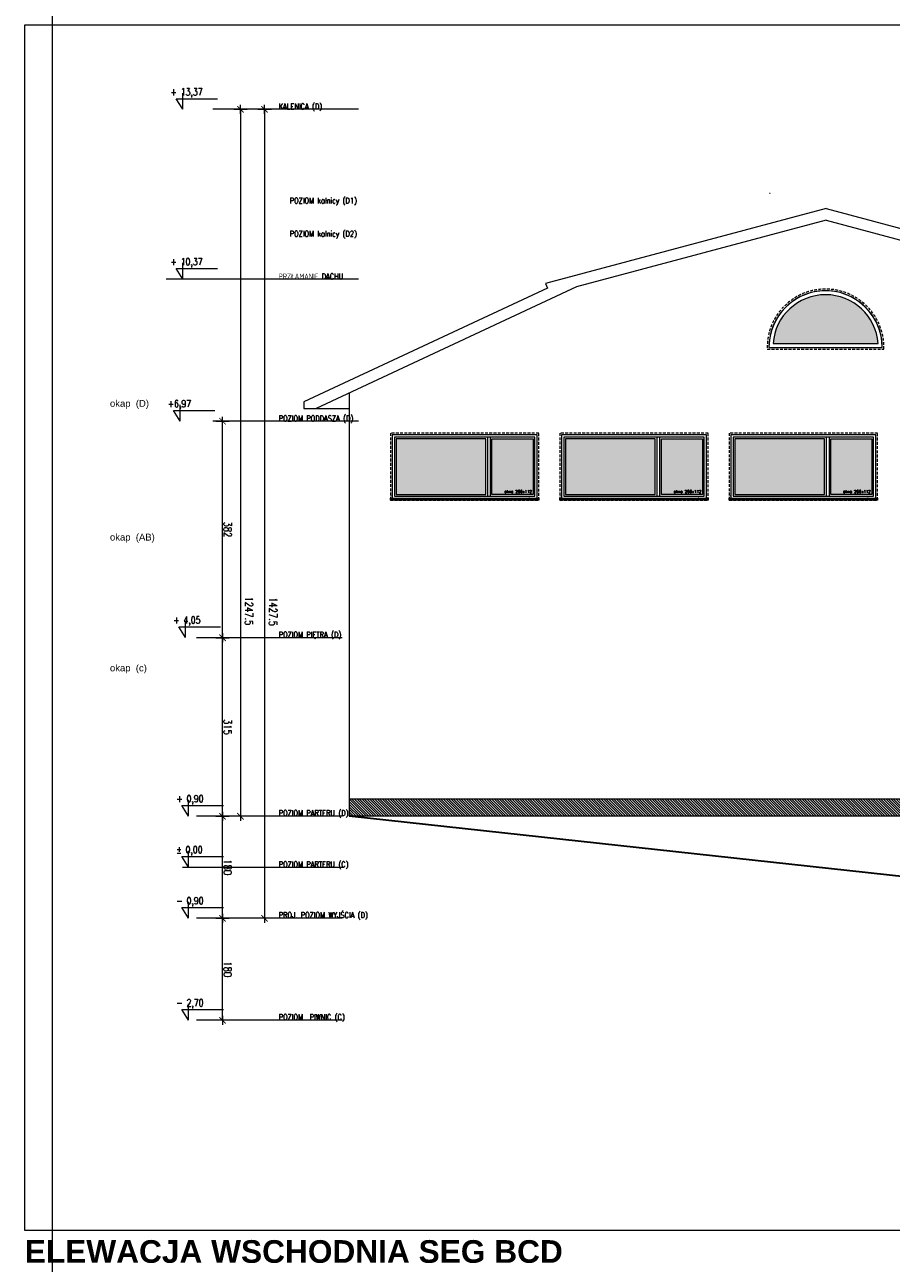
# Model space of a CAD drawing. Header units: millimetres. Extents: x 28291 to 177760, y -399809 to -170937.
# Tile 20 of 256: x 61076 to 62606, y -238923 to -236738. Entities that reach past the tile are written whole.
import ezdxf

# ---------------------------------------------------------------- set-up
doc = ezdxf.new("R2010")
doc.units = ezdxf.units.MM
doc.linetypes.add('CARKOVANA', pattern=[7.5, 5, -2.5])
doc.layers.get('0').update_dxf_attribs({"lineweight": 0})
for name, color, linetype, lineweight in [('! opisy okien elewacja', 7, 'Continuous', 0), ('!! 0_ Istn-sciany', 3, 'Continuous', 30), ('!! 0_ Opis', 8, 'Continuous', 13), ('!! 0_ WIDOK ELEWACJA', 4, 'Continuous', 0), ('!! 1_Hatch dach', 252, 'Continuous', 5), ('!! 2_LEGENDA', 250, 'Continuous', 13), ('0-rzedne-blok', 62, 'Continuous', 13)]:
    doc.layers.add(name, color=color, linetype=linetype, lineweight=lineweight)
doc.layers.add('!! 0_ Istn-okna - wymienione', color=9, linetype='Continuous', lineweight=13, true_color=0x808080)
doc.layers.add('!! 2_ELEWACJA COKÓŁ', color=9, linetype='Continuous', lineweight=13, true_color=0x808080)
doc.layers.add('!! 2_oznaczenia narozniki', color=7, linetype='Continuous')
doc.layers.add('ND', color=240, linetype='Continuous', lineweight=0, plot=False)
doc.styles.add('DEUTSCH', font='SIMPLEX8')
doc.styles.add('SIMPLEX', font='simplex.shx', dxfattribs={"width": 0.77})
doc.styles.add('Stil2', font='arial.ttf')
doc.styles.add('STYLE10', font='arialbd.ttf')
doc.styles.add('TXT', font='simplex.shx')
doc.dimstyles.new('OL PB 100', dxfattribs={"dimscale": 4, "dimtxt": 3.5, "dimasz": 0.2, "dimexe": 10, "dimexo": 10, "dimgap": 0.5, "dimtad": 1, "dimdec": 1, "dimrnd": 0.5, "dimzin": 9, "dimdsep": 46, "dimtxsty": 'SIMPLEX', "dimblk": 'thick_MSz', "dimcen": 0.05, "dimdle": 8, "dimse1": 1, "dimse2": 1, "dimclrd": 256, "dimclre": 256, "dimclrt": 3, "dimadec": 1, "dimazin": 2, "dimtfac": 1, "dimtdec": 1, "dimtix": 1, "dimtofl": 0, "dimtmove": 2, "dimatfit": 3, "dimldrblk": 'thick_MSz', "dimfxl": 10, "dimfxlon": 1, "dimtolj": 1, "dimlwd": -1, "dimlwe": -1, "dimarcsym": 0})

# ---------------------------------------------------------------- blocks, each defined once
blk = doc.blocks.new('okno 266x112')
at = {"layer": '!! 1_Hatch dach', "true_color": 0x575757}
h = blk.add_hatch(dxfattribs=at)
h.set_pattern_fill('ANSI31', color=251, scale=0.05, angle=180)
h.set_pattern_definition([(225, (48759.55389, -227260.51076), (0.11225320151, -0.11225320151), [])])
h.paths.add_polyline_path([(212, 10312.8), (-50, 10312.8), (-50, 10315.8), (212, 10315.8)])
h = blk.add_hatch(dxfattribs=at)
h.set_pattern_fill('DOTS', color=251, angle=180)
h.paths.add_polyline_path([(43.8, 10207.8), (202, 10207.8), (202, 10305.8), (43.8, 10305.8)])
h.paths.add_polyline_path([(32.8, 10207.8), (-40, 10207.8), (-40, 10305.8), (32.8, 10305.8)])
at = {"layer": '! opisy okien elewacja'}
for p in [(209, 10314.3), (-33, 10312.8), (209, 10312.8), (209, 10308.3)]:
    blk.add_point(p, dxfattribs=at)
at = {"layer": '!! 0_ Istn-okna - wymienione', "linetype": 'CARKOVANA', "lineweight": 5}
blk.add_lwpolyline([(212, 10315.8), (-50, 10315.8), (-50, 10197.8), (212, 10197.8)], close=True, dxfattribs=at)
at = {"layer": '!! 0_ Istn-okna - wymienione'}
for points in [[(212, 10312.8), (-50, 10312.8), (-50, 10315.8), (212, 10315.8)], [(209, 10312.8), (-47, 10312.8), (-47, 10200.8), (209, 10200.8)], [(205, 10308.8), (-43, 10308.8), (-43, 10204.8), (205, 10204.8)], [(32.8, 10207.8), (-40, 10207.8), (-40, 10305.8), (32.8, 10305.8)], [(43.8, 10207.8), (202, 10207.8), (202, 10305.8), (43.8, 10305.8)]]:
    blk.add_lwpolyline(points, close=True, dxfattribs=at)
for points in [[(35.8, 10308.8), (-43, 10308.8)], [(35.8, 10204.8), (35.8, 10308.8)], [(205, 10308.8), (40.8, 10308.8)], [(40.8, 10204.8), (40.8, 10308.8)]]:
    blk.add_lwpolyline(points, dxfattribs=at)
at = {"insert": (10.9, 10298.3), "char_height": 5, "attachment_point": 1, "rotation": 180, "style": 'TXT'}
blk.add_mtext_dynamic_manual_height_columns('okno 266x112', width=52.63, gutter_width=75, heights=[0], dxfattribs=at)
blk = doc.blocks.new('okno polokragle')
at = {"layer": '!! 1_Hatch dach', "true_color": 0x575757}
h = blk.add_hatch(dxfattribs=at)
h.set_pattern_fill('DOTS', color=251, angle=270)
h.set_pattern_definition([(90, (0, 0), (-1.5875, 0.79375), [0, -1.5875])])
h.paths.add_polyline_path([(-18333.5, 7496.3), (-18333.5, 7310.8, 0.927362)])
at = {"layer": '!! 0_ Istn-okna - wymienione', "linetype": 'CARKOVANA', "lineweight": 5}
blk.add_lwpolyline([(-18343.5, 7506.5), (-18343.5, 7300.6)], dxfattribs=at)
at = {"layer": '!! 0_ Istn-okna - wymienione'}
for points in [[(-18340.5, 7503.6), (-18340.5, 7303.6)], [(-18333.5, 7496.3), (-18333.5, 7310.8)]]:
    blk.add_lwpolyline(points, dxfattribs=at)
at = {"layer": '!! 0_ Istn-okna - wymienione', "linetype": 'CARKOVANA', "lineweight": 5}
blk.add_arc((-18340.5, 7403.6), 103, 268.331, 91.669, dxfattribs=at)
at = {"layer": '!! 0_ Istn-okna - wymienione'}
for radius, start, end in [(100, 270, 90), (93, 274.3167, 85.6833)]:
    blk.add_arc((-18340.5, 7403.6), radius, start, end, dxfattribs=at)
blk = doc.blocks.new('D_kota')
for p, q in [((8.7, 0), (8.7, 23)), ((-0.8, 15), (8.7, 15)), ((8.7, 0), (-0.8, 15))]:
    blk.add_line(p, q)
blk.add_lwpolyline([(-0.8, 15), (57.9, 15)])
at = {"style": 'DEUTSCH', "width": 0.8}
blk.add_attdef('POZ.ARCH', (7.3, 19.7), '', height=10, dxfattribs=at)
blk = doc.blocks.new('thick_MSz')
for p, q in [((-10, 0), (10, 0)), ((0, 15), (0, -15))]:
    blk.add_line(p, q)
at = {"const_width": 2, "elevation": 2}
blk.add_lwpolyline([(-7.1, -7.1), (7.1, 7.1)], dxfattribs=at)
blk = doc.blocks.new('*D3800')
at = {"layer": 'DEFPOINTS', "color": 0, "ltscale": 100, "transparency": 16777216}
for p in [(-7256.9, 8688.1), (-7256.9, 8610.3), (-6009.6, 8600.1)]:
    blk.add_point(p, dxfattribs=at)
at = {"layer": 'ND', "ltscale": 100, "transparency": 16777216}
blk.add_line((-6010.4, 8610.3), (-7256.1, 8610.3), dxfattribs=at)
at = {"layer": 'ND', "ltscale": 100, "transparency": 16777216, "xscale": 0.8, "yscale": 0.8, "zscale": 0.8}
for p, rotation in [((-7256.9, 8610.3), 180.0000000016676), ((-6009.6, 8610.3), 1.667526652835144e-09)]:
    blk.add_blockref('thick_MSz', p, dxfattribs=dict(at, rotation=rotation))
at = {"layer": 'ND', "color": 3, "ltscale": 100, "transparency": 16777216, "insert": (-6894.8, 8595.3), "char_height": 14, "attachment_point": 5, "rotation": 180, "style": 'SIMPLEX'}
blk.add_mtext('\\A1;1247.5', dxfattribs=at)
blk = doc.blocks.new('*D3801')
at = {"layer": 'DEFPOINTS', "color": 0, "ltscale": 100, "transparency": 16777216}
for p in [(-7436.9, 8703.8), (-7256.9, 8703.8), (-7256.9, 8642)]:
    blk.add_point(p, dxfattribs=at)
at = {"layer": 'ND', "ltscale": 100, "transparency": 16777216}
blk.add_line((-7436.1, 8642), (-7257.7, 8642), dxfattribs=at)
at = {"layer": 'ND', "ltscale": 100, "transparency": 16777216, "xscale": 0.8, "yscale": 0.8, "zscale": 0.8}
for p, rotation in [((-7436.9, 8642), 180.0000000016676), ((-7256.9, 8642), 1.667526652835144e-09)]:
    blk.add_blockref('thick_MSz', p, dxfattribs=dict(at, rotation=rotation))
at = {"layer": 'ND', "color": 3, "ltscale": 100, "transparency": 16777216, "insert": (-7346.9, 8633), "char_height": 14, "attachment_point": 5, "rotation": 180, "style": 'SIMPLEX'}
blk.add_mtext('\\A1;180', dxfattribs=at)
blk = doc.blocks.new('*D3802')
at = {"layer": 'DEFPOINTS', "color": 0, "ltscale": 100, "transparency": 16777216}
for p in [(-7256.9, 8703.8), (-6941.9, 8703.8), (-6941.9, 8642)]:
    blk.add_point(p, dxfattribs=at)
at = {"layer": 'ND', "ltscale": 100, "transparency": 16777216}
blk.add_line((-7256.1, 8642), (-6942.7, 8642), dxfattribs=at)
at = {"layer": 'ND', "ltscale": 100, "transparency": 16777216, "xscale": 0.8, "yscale": 0.8, "zscale": 0.8, "rotation": 180}
blk.add_blockref('thick_MSz', (-7256.9, 8642), dxfattribs=at)
at = {"layer": 'ND', "ltscale": 100, "transparency": 16777216, "xscale": 0.8, "yscale": 0.8, "zscale": 0.8}
blk.add_blockref('thick_MSz', (-6941.9, 8642), dxfattribs=at)
at = {"layer": 'ND', "color": 3, "ltscale": 100, "transparency": 16777216, "insert": (-7099.4, 8633), "char_height": 14, "attachment_point": 5, "rotation": 180, "style": 'SIMPLEX'}
blk.add_mtext('\\A1;315', dxfattribs=at)
blk = doc.blocks.new('*D3803')
at = {"layer": 'DEFPOINTS', "color": 0, "ltscale": 100, "transparency": 16777216}
for p in [(-6941.9, 8703.8), (-6559.9, 8703.8), (-6559.9, 8642)]:
    blk.add_point(p, dxfattribs=at)
at = {"layer": 'ND', "ltscale": 100, "transparency": 16777216}
blk.add_line((-6941.1, 8642), (-6560.7, 8642), dxfattribs=at)
at = {"layer": 'ND', "ltscale": 100, "transparency": 16777216, "xscale": 0.8, "yscale": 0.8, "zscale": 0.8, "rotation": 180}
blk.add_blockref('thick_MSz', (-6941.9, 8642), dxfattribs=at)
at = {"layer": 'ND', "ltscale": 100, "transparency": 16777216, "xscale": 0.8, "yscale": 0.8, "zscale": 0.8}
blk.add_blockref('thick_MSz', (-6559.9, 8642), dxfattribs=at)
at = {"layer": 'ND', "color": 3, "ltscale": 100, "transparency": 16777216, "insert": (-6750.9, 8633), "char_height": 14, "attachment_point": 5, "rotation": 180, "style": 'SIMPLEX'}
blk.add_mtext('\\A1;382', dxfattribs=at)
blk = doc.blocks.new('*D3804')
at = {"layer": 'DEFPOINTS', "color": 0, "ltscale": 100, "transparency": 16777216}
for p in [(-7616.9, 8679.3), (-7436.9, 8679.3), (-7436.9, 8642)]:
    blk.add_point(p, dxfattribs=at)
at = {"layer": 'ND', "ltscale": 100, "transparency": 16777216}
blk.add_line((-7616.1, 8642), (-7437.7, 8642), dxfattribs=at)
at = {"layer": 'ND', "ltscale": 100, "transparency": 16777216, "xscale": 0.8, "yscale": 0.8, "zscale": 0.8}
for p, rotation in [((-7616.9, 8642), 180.0000000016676), ((-7436.9, 8642), 1.667526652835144e-09)]:
    blk.add_blockref('thick_MSz', p, dxfattribs=dict(at, rotation=rotation))
at = {"layer": 'ND', "color": 3, "ltscale": 100, "transparency": 16777216, "insert": (-7526.9, 8633), "char_height": 14, "attachment_point": 5, "rotation": 180, "style": 'SIMPLEX'}
blk.add_mtext('\\A1;180', dxfattribs=at)
blk = doc.blocks.new('*D3805')
at = {"layer": 'DEFPOINTS', "color": 0, "ltscale": 100, "transparency": 16777216}
for p in [(-7436.9, 8688.1), (-7436.9, 8567.8), (-6009.6, 8557.6)]:
    blk.add_point(p, dxfattribs=at)
at = {"layer": 'ND', "ltscale": 100, "transparency": 16777216}
blk.add_line((-6010.4, 8567.8), (-7436.1, 8567.8), dxfattribs=at)
at = {"layer": 'ND', "ltscale": 100, "transparency": 16777216, "xscale": 0.8, "yscale": 0.8, "zscale": 0.8}
for p, rotation in [((-7436.9, 8567.8), 180.0000000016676), ((-6009.6, 8567.8), 1.667526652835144e-09)]:
    blk.add_blockref('thick_MSz', p, dxfattribs=dict(at, rotation=rotation))
at = {"layer": 'ND', "color": 3, "ltscale": 100, "transparency": 16777216, "insert": (-6895.9, 8552.8), "char_height": 14, "attachment_point": 5, "rotation": 180, "style": 'SIMPLEX'}
blk.add_mtext('\\A1;1427.5', dxfattribs=at)
blk = doc.blocks.new('BLOK POZIOMY SALA GIMNASTYCZNA')
for p, q in [((-7616.85, 8430.57), (-7616.85, 8688.11)), ((-7436.85, 8430.57), (-7436.85, 8688.11)), ((-7256.85, 8430.57), (-7256.85, 8688.11)), ((-6941.85, 8430.57), (-6941.85, 8688.11)), ((-6559.85, 8401.77), (-6559.85, 8659.32)), ((-6309.42, 8401.77), (-6309.42, 8659.32)), ((-6009.57, 8401.77), (-6009.57, 8659.32))]:
    blk.add_line(p, q)
for points in [[(-6309.42, 8401.77), (-6309.42, 8741.67)], [(-7346.85, 8712.69), (-7346.85, 8429.66)]]:
    blk.add_lwpolyline(points)
at = {"layer": '0-rzedne-blok'}
ref = blk.add_blockref('D_kota', (-7616.85, 8712.69), dxfattribs=dict(at, xscale=1.250000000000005, yscale=1.250000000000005, zscale=1.250000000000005, rotation=270))
ref.add_attrib('POZ.ARCH', '- 2,70  ', (-7592.27, 8723.52), dxfattribs={"layer": '0', "height": 12.5, "rotation": 270, "style": 'DEUTSCH', "width": 0.8})
ref = blk.add_blockref('D_kota', (-7436.85, 8712.69), dxfattribs=dict(at, xscale=1.250000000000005, yscale=1.250000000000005, zscale=1.250000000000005, rotation=270))
ref.add_attrib('POZ.ARCH', '- 0,90  ', (-7412.27, 8723.52), dxfattribs={"layer": '0', "height": 12.5, "rotation": 270, "style": 'DEUTSCH', "width": 0.8})
ref = blk.add_blockref('D_kota', (-7346.85, 8712.69), dxfattribs=dict(at, xscale=1.250000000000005, yscale=1.250000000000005, zscale=1.250000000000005, rotation=270))
ref.add_attrib('POZ.ARCH', '%%p 0,00  ', (-7322.27, 8723.52), dxfattribs={"layer": '0', "height": 12.5, "rotation": 270, "style": 'DEUTSCH', "width": 0.8})
ref = blk.add_blockref('D_kota', (-7256.85, 8712.69), dxfattribs=dict(at, xscale=1.250000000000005, yscale=1.250000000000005, zscale=1.250000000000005, rotation=270))
ref.add_attrib('POZ.ARCH', '+ 0,90  ', (-7232.27, 8723.52), dxfattribs={"layer": '0', "height": 12.5, "rotation": 270, "style": 'DEUTSCH', "width": 0.8})
ref = blk.add_blockref('D_kota', (-6941.38, 8718.1), dxfattribs=dict(at, xscale=1.250000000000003, yscale=1.250000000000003, zscale=1.250000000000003, rotation=269.9999999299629))
ref.add_attrib('POZ.ARCH', '+ 4,05', (-6916.8, 8728.93), dxfattribs={"layer": '0', "height": 12.5, "rotation": 270, "style": 'DEUTSCH', "width": 0.8})
ref = blk.add_blockref('D_kota', (-6559.85, 8727.86), dxfattribs=dict(at, xscale=1.250000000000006, yscale=1.250000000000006, zscale=1.250000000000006, rotation=270))
ref.add_attrib('POZ.ARCH', '+6,97', (-6535.27, 8738.69), dxfattribs={"layer": '0', "height": 12.5, "rotation": 270, "style": 'DEUTSCH', "width": 0.8})
ref = blk.add_blockref('D_kota', (-6309.42, 8723.05), dxfattribs=dict(at, xscale=1.250000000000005, yscale=1.250000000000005, zscale=1.250000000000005, rotation=270))
ref.add_attrib('POZ.ARCH', '+ 10,37', (-6284.84, 8733.88), dxfattribs={"layer": '0', "height": 12.5, "rotation": 270, "style": 'DEUTSCH', "width": 0.8})
ref = blk.add_blockref('D_kota', (-6009.57, 8723.05), dxfattribs=dict(at, xscale=1.250000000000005, yscale=1.250000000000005, zscale=1.250000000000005, rotation=270))
ref.add_attrib('POZ.ARCH', '+ 13,37', (-5984.99, 8733.88), dxfattribs={"layer": '0', "height": 12.5, "rotation": 270, "style": 'DEUTSCH', "width": 0.8})
at = {"layer": '!! 2_oznaczenia narozniki', "style": 'Stil2'}
for s, p in [('okap  (c)', (-7001.2, 8840.75)), ('okap  (AB)', (-6770.44, 8840.75)), ('okap  (D)', (-6534.48, 8840.75))]:
    blk.add_text(s, height=12, rotation=270, dxfattribs=at).set_placement(p)
at = {"style": 'SIMPLEX', "width": 0.77}
for s, p in [('POZIOM  PIWNIC (C)', (-7616.31, 8542.85)), ('PROJ. POZIOM WYJŚCIA (D)', (-7436.31, 8542.85)), ('POZIOM PARTERU (C)', (-7346.85, 8542.85)), ('POZIOM PARTERU (D)', (-7256.31, 8542.85)), ('POZIOM PIĘTRA (D)', (-6941.31, 8542.85)), ('POZIOM PODDASZA (D)', (-6559.85, 8542.85)), ('PRZŁAMANIE DACHU', (-6309.42, 8542.85)), ('POZIOM kalnicy (D2)', (-6234.21, 8523.33, -0.04)), ('POZIOM kalnicy (D1)', (-6175.6, 8523.33, -0.04)), ('KALENICA (D)', (-6009.57, 8542.85))]:
    blk.add_text(s, height=10, rotation=270, dxfattribs=at).set_placement(p)
at = {"layer": 'ND', "ltscale": 100}
for base, p1, p2, picture, middle in [((-7256.85, 8641.97), (-7436.85, 8703.84), (-7256.85, 8703.84), '*D3801', (-7346.85, 8632.97)), ((-7436.85, 8641.97), (-7616.85, 8679.26), (-7436.85, 8679.26), '*D3804', (-7526.85, 8632.97))]:
    dim = blk.add_linear_dim(base=base, p1=p1, p2=p2, angle=0, dimstyle='OL PB 100', dxfattribs=at)
    dim.commit()
    dim.dimension.update_dxf_attribs({"geometry": picture, "text_midpoint": middle})
for base, p1, p2, picture, middle in [((-6941.85, 8641.97), (-7256.85, 8703.84), (-6941.85, 8703.84), '*D3802', (-7099.35, 8632.97)), ((-6559.85, 8641.97), (-6941.85, 8703.84), (-6559.85, 8703.84), '*D3803', (-6750.85, 8632.97))]:
    dim = blk.add_linear_dim(base=base, p1=p1, p2=p2, dimstyle='OL PB 100', dxfattribs=at)
    dim.commit()
    dim.dimension.update_dxf_attribs({"geometry": picture, "text_midpoint": middle})
for base, p1, p2, picture, middle in [((-7436.85, 8567.75), (-6009.57, 8557.61), (-7436.85, 8688.11), '*D3805', (-6895.9, 8552.8)), ((-7256.85, 8610.27), (-6009.57, 8600.13), (-7256.85, 8688.11), '*D3800', (-6894.77, 8595.31))]:
    dim = blk.add_linear_dim(base=base, p1=p1, p2=p2, angle=0, dimstyle='OL PB 100', dxfattribs=at)
    dim.commit()
    dim.dimension.update_dxf_attribs({"geometry": picture, "text_midpoint": middle, "dimtype": 160})

msp = doc.modelspace()

# ---------------------------------------------------------------- hatches: boundary and pattern name
at = {"layer": '!! 2_ELEWACJA COKÓŁ', "true_color": 0x2b2b2c}
h = msp.add_hatch(dxfattribs=at)
h.set_pattern_fill('ANSI31', color=250, angle=-90)
h.set_pattern_definition([(315, (261219.8475, -168850.5973), (2.24506403, 2.24506403), [])])
h.paths.add_polyline_path([(62915.25917, -238134.26576), (62915.25917, -238104.26576), (61649.25917, -238104.26576), (61649.25917, -238134.26576)])
h.paths.add_polyline_path([(61540.34755, -238134.39481), (61693.41303, -238134.39481), (61693.41303, -238110.78362), (61540.34755, -238110.78362)], flags=9)

# ---------------------------------------------------------------- linework, layer by layer
at = {"layer": '! opisy okien elewacja'}
msp.add_lwpolyline([(68096.18025, -236737.82104), (68096.18025, -238865.24478), (61076.44714, -238865.24478), (61076.44714, -236737.82104)], close=True, dxfattribs=at)
at = {"layer": '!! 0_ Istn-sciany'}
msp.add_lwpolyline([(62905.25917, -238271.26576), (61649.25917, -238134.26576)], dxfattribs=at)
at = {"layer": '!! 0_ WIDOK ELEWACJA'}
for points in [[(62391.25917, -237034.91003), (62392.25917, -237035.17798)], [(62491.25919, -237061.70495), (61995.55467, -237194.52858)], [(62491.25919, -237082.41048), (62050.71749, -237200.45327)], [(62491.25919, -237061.70495), (62959.53237, -237187.17837)], [(62491.25919, -237082.41048), (62950.33508, -237205.41949)], [(61999.22401, -237202.39752), (61569.25917, -237402.89341)], [(62050.71749, -237200.45327), (61590.84912, -237414.89341)], [(61995.55467, -237194.52858), (61999.22401, -237202.39752)], [(62390.25919, -237307.1664), (62590.25919, -237307.1664)], [(61649.25917, -237387.65636), (61649.25917, -238134.26576)], [(61569.25917, -237402.89341), (61569.25917, -237414.89341), (61590.84912, -237414.89341)], [(61590.84912, -237414.89341), (61649.25917, -237414.89341)], [(62922.25917, -238104.26576), (61649.25917, -238104.26576)], [(63143.25917, -238134.26576), (61649.25917, -238134.26576)]]:
    msp.add_lwpolyline(points, dxfattribs=at)
msp.add_arc((62490.25919, -237307.1664), 100, 0, 180, dxfattribs=at)
at = {"layer": '!! 2_LEGENDA'}
msp.add_xline((61124.56735, -194928.12813), (0, -1), dxfattribs=at)

# ---------------------------------------------------------------- block references
at = {"layer": '! opisy okien elewacja'}
for name, p, rotation in [('BLOK POZIOMY SALA GIMNASTYCZNA', (70067.61568, -230877.41154), 89.99999999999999), ('okno polokragle', (69893.84285, -218966.62031), 89.99999999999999), ('okno 266x112', (61934.09252, -227260.51076), 180), ('okno 266x112', (62233.09252, -227260.51076), 180), ('okno 266x112', (62532.09252, -227260.51076), 180)]:
    msp.add_blockref(name, p, dxfattribs=dict(at, rotation=rotation))

# ---------------------------------------------------------------- texts
at = {"layer": '!! 0_ Opis', "insert": (61076.44714, -238882.2034), "char_height": 40, "attachment_point": 1, "style": 'STYLE10'}
msp.add_mtext_dynamic_manual_height_columns('ELEWACJA WSCHODNIA SEG BCD', width=2318.6701957, gutter_width=75, heights=[0], dxfattribs=at)

doc.saveas('drawing.dxf')
